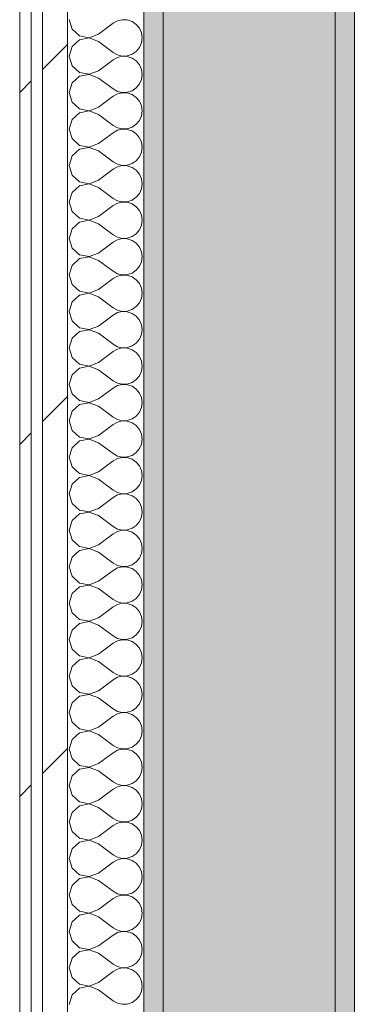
# Model space of a CAD drawing. Header units: millimetres. Extents: x -40968 to 77376, y -17881 to 4746.
# Tile 198 of 256: x 6357 to 6532, y -16181 to -15667. Entities that reach past the tile are written whole.
import ezdxf

# ---------------------------------------------------------------- set-up
doc = ezdxf.new("R2010")
doc.units = ezdxf.units.MM
doc.header["$MEASUREMENT"] = 0
doc.linetypes.add('Wipeout_Contour', pattern=[1000, 0, -1000])
doc.layers.add('12_FAÇ_Façana', color=7, linetype='Continuous')
doc.layers.add('Nuevo_08_E_Envans secs', color=7, linetype='Continuous')
for name, color, linetype, lineweight, true_color in [('12_FAÇ_Façana_Pluma_Nº__102', 7, 'Continuous', 5, 0xcccccc), ('12_FAÇ_Façana_Pluma_Nº__176', 7, 'Continuous', 15, 0x93a0c6), ('Nuevo_08_E_Envans secs_Pluma_Nº__102', 7, 'Continuous', 5, 0xcccccc), ('Nuevo_08_E_Envans secs_Pluma_Nº__171', 171, 'Continuous', 13, 0xaaaaff), ('Nuevo_08_E_Envans secs_Pluma_Nº__177', 7, 'Continuous', 15, 0xf7e046)]:
    doc.layers.add(name, color=color, linetype=linetype, lineweight=lineweight, true_color=true_color)
doc.layers.add('12_FAÇ_Façana_Pluma_Nº__7', color=7, linetype='Continuous', lineweight=5)
doc.layers.add('Nuevo_08_E_Envans secs_Pluma_Nº__1', color=7, linetype='Continuous', lineweight=5)
pattern_1 = [(45, (0, 0), (-183.8478, 183.8478), [195, -65]), (45, (7e-14, 183.85), (-183.8478, 183.8478), [195, -65])]

# ---------------------------------------------------------------- blocks, each defined once
blk = doc.blocks.new('Muro_64_5', base_point=(6422.11, -16633.98))
at = {"layer": '12_FAÇ_Façana_Pluma_Nº__102', "linetype": 'Continuous', "lineweight": 0, "true_color": 0xe5e5e5}
blk.add_hatch(color=254, dxfattribs=at).paths.add_polyline_path([(6522.11, -16633.98), (6522.11, -12283.98), (6432.11, -12283.98), (6432.11, -16633.98)])
at = {"layer": '12_FAÇ_Façana_Pluma_Nº__176', "linetype": 'Continuous', "lineweight": 0, "true_color": 0x495063}
for points in [[(6532.11, -16633.98), (6532.11, -12283.98), (6522.11, -12283.98), (6522.11, -16633.98)], [(6422.11, -14438.98), (6422.11, -16633.98), (6432.11, -16633.98), (6432.11, -14438.98)]]:
    blk.add_hatch(color=251, dxfattribs=at).paths.add_polyline_path(points)
at = {"layer": '12_FAÇ_Façana_Pluma_Nº__7', "color": 7, "linetype": 'Continuous', "lineweight": 5}
for p, q in [((6522.11, -16633.98), (6522.11, -12283.98)), ((6432.11, -14438.98), (6432.11, -16633.98))]:
    blk.add_line(p, q, dxfattribs=at)
at = {"layer": '12_FAÇ_Façana_Pluma_Nº__7', "color": 7, "linetype": 'Continuous', "lineweight": 5, "flags": 128}
for points in [[(6532.11, -16633.98), (6532.11, -12283.98)], [(6422.11, -14438.98), (6422.11, -16633.98)]]:
    blk.add_lwpolyline(points, dxfattribs=at)
blk = doc.blocks.new('*X142')
at = {"layer": 'Nuevo_08_E_Envans secs_Pluma_Nº__102', "color": 254, "linetype": 'Continuous', "lineweight": 5, "true_color": 0xcccccc}
for p, q in [((6383.06, -15666.67), (6384.48, -15671.67)), ((6398.3, -15674.29), (6405.92, -15668.57)), ((6408.21, -15667.3), (6405.92, -15668.57)), ((6410.77, -15666.71), (6408.21, -15667.3)), ((6413.4, -15666.83), (6410.77, -15666.71)), ((6415.89, -15667.67), (6413.4, -15666.83)), ((6418.05, -15669.16), (6415.89, -15667.67)), ((6384.48, -15671.67), (6388.32, -15675.19)), ((6419.73, -15671.18), (6418.05, -15669.16)), ((6420.79, -15673.59), (6419.73, -15671.18)), ((6421.15, -15676.19), (6420.79, -15673.59)), ((6388.32, -15677.2), (6384.48, -15680.71)), ((6388.32, -15675.19), (6393.44, -15676.15)), ((6393.44, -15676.23), (6388.32, -15677.2)), ((6393.44, -15676.15), (6398.3, -15674.29)), ((6398.3, -15678.1), (6393.44, -15676.23)), ((6398.3, -15678.1), (6405.92, -15683.81)), ((6419.73, -15681.2), (6420.79, -15678.79)), ((6420.79, -15678.79), (6421.15, -15676.19)), ((6384.48, -15680.71), (6383.06, -15685.71)), ((6405.92, -15683.81), (6408.21, -15685.08)), ((6415.89, -15684.71), (6418.05, -15683.22)), ((6418.05, -15683.22), (6419.73, -15681.2)), ((6383.06, -15685.71), (6384.48, -15690.72)), ((6398.3, -15693.33), (6405.92, -15687.62)), ((6408.21, -15686.35), (6405.92, -15687.62)), ((6408.21, -15685.08), (6410.77, -15685.68)), ((6410.77, -15685.75), (6408.21, -15686.35)), ((6410.77, -15685.68), (6413.4, -15685.55)), ((6413.4, -15685.88), (6410.77, -15685.75)), ((6413.4, -15685.55), (6415.89, -15684.71)), ((6415.89, -15686.72), (6413.4, -15685.88)), ((6418.05, -15688.21), (6415.89, -15686.72)), ((6419.73, -15690.23), (6418.05, -15688.21)), ((6384.48, -15690.72), (6388.32, -15694.23)), ((6388.32, -15694.23), (6393.44, -15695.2)), ((6393.44, -15695.2), (6398.3, -15693.33)), ((6420.79, -15692.64), (6419.73, -15690.23)), ((6421.15, -15695.24), (6420.79, -15692.64)), ((6384.48, -15699.75), (6383.06, -15704.76)), ((6388.32, -15696.24), (6384.48, -15699.75)), ((6393.44, -15695.28), (6388.32, -15696.24)), ((6398.3, -15697.14), (6393.44, -15695.28)), ((6398.3, -15697.14), (6405.92, -15702.86)), ((6419.73, -15700.25), (6420.79, -15697.84)), ((6420.79, -15697.84), (6421.15, -15695.24)), ((6383.06, -15704.76), (6384.48, -15709.77)), ((6405.92, -15702.86), (6408.21, -15704.13)), ((6408.21, -15704.13), (6410.77, -15704.72)), ((6410.77, -15704.8), (6408.21, -15705.4)), ((6410.77, -15704.72), (6413.4, -15704.6)), ((6413.4, -15704.93), (6410.77, -15704.8)), ((6413.4, -15704.6), (6415.89, -15703.76)), ((6415.89, -15705.77), (6413.4, -15704.93)), ((6415.89, -15703.76), (6418.05, -15702.27)), ((6418.05, -15702.27), (6419.73, -15700.25)), ((6384.48, -15709.77), (6388.32, -15713.28)), ((6398.3, -15712.38), (6405.92, -15706.67)), ((6408.21, -15705.4), (6405.92, -15706.67)), ((6418.05, -15707.26), (6415.89, -15705.77)), ((6419.73, -15709.28), (6418.05, -15707.26)), ((6420.79, -15711.68), (6419.73, -15709.28)), ((6388.32, -15715.29), (6384.48, -15718.8)), ((6388.32, -15713.28), (6393.44, -15714.25)), ((6393.44, -15714.32), (6388.32, -15715.29)), ((6393.44, -15714.25), (6398.3, -15712.38)), ((6398.3, -15716.19), (6393.44, -15714.32)), ((6421.15, -15714.29), (6420.79, -15711.68)), ((6420.79, -15716.89), (6421.15, -15714.29)), ((6384.48, -15718.8), (6383.06, -15723.81)), ((6398.3, -15716.19), (6405.92, -15721.9)), ((6418.05, -15721.32), (6419.73, -15719.29)), ((6419.73, -15719.29), (6420.79, -15716.89)), ((6383.06, -15723.81), (6384.48, -15728.82)), ((6405.92, -15721.9), (6408.21, -15723.18)), ((6408.21, -15724.44), (6405.92, -15725.71)), ((6408.21, -15723.18), (6410.77, -15723.77)), ((6410.77, -15723.85), (6408.21, -15724.44)), ((6410.77, -15723.77), (6413.4, -15723.64)), ((6413.4, -15723.98), (6410.77, -15723.85)), ((6413.4, -15723.64), (6415.89, -15722.8)), ((6415.89, -15724.81), (6413.4, -15723.98)), ((6415.89, -15722.8), (6418.05, -15721.32)), ((6418.05, -15726.3), (6415.89, -15724.81)), ((6384.48, -15728.82), (6388.32, -15732.33)), ((6398.3, -15731.43), (6405.92, -15725.71)), ((6419.73, -15728.33), (6418.05, -15726.3)), ((6420.79, -15730.73), (6419.73, -15728.33)), ((6421.15, -15733.33), (6420.79, -15730.73)), ((6388.32, -15734.34), (6384.48, -15737.85)), ((6388.32, -15732.33), (6393.44, -15733.29)), ((6393.44, -15733.37), (6388.32, -15734.34)), ((6393.44, -15733.29), (6398.3, -15731.43)), ((6398.3, -15735.24), (6393.44, -15733.37)), ((6398.3, -15735.24), (6405.92, -15740.95)), ((6419.73, -15738.34), (6420.79, -15735.94)), ((6420.79, -15735.94), (6421.15, -15733.33)), ((6384.48, -15737.85), (6383.06, -15742.86)), ((6405.92, -15740.95), (6408.21, -15742.22)), ((6415.89, -15741.85), (6418.05, -15740.36)), ((6418.05, -15740.36), (6419.73, -15738.34)), ((6383.06, -15742.86), (6384.48, -15747.86)), ((6398.3, -15750.48), (6405.92, -15744.76)), ((6408.21, -15743.49), (6405.92, -15744.76)), ((6408.21, -15742.22), (6410.77, -15742.82)), ((6410.77, -15742.9), (6408.21, -15743.49)), ((6410.77, -15742.82), (6413.4, -15742.69)), ((6413.4, -15743.02), (6410.77, -15742.9)), ((6413.4, -15742.69), (6415.89, -15741.85)), ((6415.89, -15743.86), (6413.4, -15743.02)), ((6418.05, -15745.35), (6415.89, -15743.86)), ((6419.73, -15747.37), (6418.05, -15745.35)), ((6384.48, -15747.86), (6388.32, -15751.38)), ((6388.32, -15751.38), (6393.44, -15752.34)), ((6393.44, -15752.34), (6398.3, -15750.48)), ((6420.79, -15749.78), (6419.73, -15747.37)), ((6421.15, -15752.38), (6420.79, -15749.78)), ((6388.32, -15753.39), (6384.48, -15756.9)), ((6393.44, -15752.42), (6388.32, -15753.39)), ((6398.3, -15754.29), (6393.44, -15752.42)), ((6398.3, -15754.29), (6405.92, -15760)), ((6419.73, -15757.39), (6420.79, -15754.98)), ((6420.79, -15754.98), (6421.15, -15752.38)), ((6384.48, -15756.9), (6383.06, -15761.9)), ((6405.92, -15760), (6408.21, -15761.27)), ((6408.21, -15761.27), (6410.77, -15761.87)), ((6413.4, -15761.74), (6415.89, -15760.9)), ((6415.89, -15760.9), (6418.05, -15759.41)), ((6418.05, -15759.41), (6419.73, -15757.39)), ((6383.06, -15761.9), (6384.48, -15766.91)), ((6398.3, -15769.52), (6405.92, -15763.81)), ((6408.21, -15762.54), (6405.92, -15763.81)), ((6410.77, -15761.94), (6408.21, -15762.54)), ((6410.77, -15761.87), (6413.4, -15761.74)), ((6413.4, -15762.07), (6410.77, -15761.94)), ((6415.89, -15762.91), (6413.4, -15762.07)), ((6418.05, -15764.4), (6415.89, -15762.91)), ((6419.73, -15766.42), (6418.05, -15764.4)), ((6420.79, -15768.83), (6419.73, -15766.42)), ((6384.48, -15766.91), (6388.32, -15770.42)), ((6388.32, -15770.42), (6393.44, -15771.39)), ((6393.44, -15771.47), (6388.32, -15772.43)), ((6393.44, -15771.39), (6398.3, -15769.52)), ((6398.3, -15773.33), (6393.44, -15771.47)), ((6421.15, -15771.43), (6420.79, -15768.83)), ((6420.79, -15774.03), (6421.15, -15771.43)), ((6384.48, -15775.95), (6383.06, -15780.95)), ((6388.32, -15772.43), (6384.48, -15775.95)), ((6398.3, -15773.33), (6405.92, -15779.05)), ((6418.05, -15778.46), (6419.73, -15776.44)), ((6419.73, -15776.44), (6420.79, -15774.03)), ((6383.06, -15780.95), (6384.48, -15785.96)), ((6405.92, -15779.05), (6408.21, -15780.32)), ((6408.21, -15781.59), (6405.92, -15782.86)), ((6408.21, -15780.32), (6410.77, -15780.91)), ((6410.77, -15780.99), (6408.21, -15781.59)), ((6410.77, -15780.91), (6413.4, -15780.79)), ((6413.4, -15781.12), (6410.77, -15780.99)), ((6413.4, -15780.79), (6415.89, -15779.95)), ((6415.89, -15781.96), (6413.4, -15781.12)), ((6415.89, -15779.95), (6418.05, -15778.46)), ((6418.05, -15783.45), (6415.89, -15781.96)), ((6384.48, -15785.96), (6388.32, -15789.47)), ((6398.3, -15788.57), (6405.92, -15782.86)), ((6419.73, -15785.47), (6418.05, -15783.45)), ((6420.79, -15787.87), (6419.73, -15785.47)), ((6388.32, -15791.48), (6384.48, -15794.99)), ((6388.32, -15789.47), (6393.44, -15790.44)), ((6393.44, -15790.51), (6388.32, -15791.48)), ((6393.44, -15790.44), (6398.3, -15788.57)), ((6398.3, -15792.38), (6393.44, -15790.51)), ((6398.3, -15792.38), (6405.92, -15798.1)), ((6421.15, -15790.48), (6420.79, -15787.87)), ((6420.79, -15793.08), (6421.15, -15790.48)), ((6384.48, -15794.99), (6383.06, -15800)), ((6415.89, -15798.99), (6418.05, -15797.51)), ((6418.05, -15797.51), (6419.73, -15795.48)), ((6419.73, -15795.48), (6420.79, -15793.08)), ((6383.06, -15800), (6384.48, -15805.01)), ((6398.3, -15807.62), (6405.92, -15801.9)), ((6405.92, -15798.1), (6408.21, -15799.37)), ((6408.21, -15800.63), (6405.92, -15801.9)), ((6408.21, -15799.37), (6410.77, -15799.96)), ((6410.77, -15800.04), (6408.21, -15800.63)), ((6410.77, -15799.96), (6413.4, -15799.83)), ((6413.4, -15800.17), (6410.77, -15800.04)), ((6413.4, -15799.83), (6415.89, -15798.99)), ((6415.89, -15801.01), (6413.4, -15800.17)), ((6418.05, -15802.49), (6415.89, -15801.01)), ((6419.73, -15804.52), (6418.05, -15802.49)), ((6384.48, -15805.01), (6388.32, -15808.52)), ((6393.44, -15809.49), (6398.3, -15807.62)), ((6420.79, -15806.92), (6419.73, -15804.52)), ((6421.15, -15809.52), (6420.79, -15806.92)), ((6388.32, -15810.53), (6384.48, -15814.04)), ((6388.32, -15808.52), (6393.44, -15809.49)), ((6393.44, -15809.56), (6388.32, -15810.53)), ((6398.3, -15811.43), (6393.44, -15809.56)), ((6398.3, -15811.43), (6405.92, -15817.14)), ((6419.73, -15814.53), (6420.79, -15812.13)), ((6420.79, -15812.13), (6421.15, -15809.52)), ((6384.48, -15814.04), (6383.06, -15819.05)), ((6405.92, -15817.14), (6408.21, -15818.41)), ((6413.4, -15818.88), (6415.89, -15818.04)), ((6415.89, -15818.04), (6418.05, -15816.55)), ((6418.05, -15816.55), (6419.73, -15814.53)), ((6383.06, -15819.05), (6384.48, -15824.05)), ((6398.3, -15826.67), (6405.92, -15820.95)), ((6408.21, -15819.68), (6405.92, -15820.95)), ((6408.21, -15818.41), (6410.77, -15819.01)), ((6410.77, -15819.09), (6408.21, -15819.68)), ((6410.77, -15819.01), (6413.4, -15818.88)), ((6413.4, -15819.21), (6410.77, -15819.09)), ((6415.89, -15820.05), (6413.4, -15819.21)), ((6418.05, -15821.54), (6415.89, -15820.05)), ((6419.73, -15823.56), (6418.05, -15821.54)), ((6384.48, -15824.05), (6388.32, -15827.57)), ((6388.32, -15827.57), (6393.44, -15828.53)), ((6393.44, -15828.53), (6398.3, -15826.67)), ((6420.79, -15825.97), (6419.73, -15823.56)), ((6421.15, -15828.57), (6420.79, -15825.97)), ((6384.48, -15833.09), (6383.06, -15838.1)), ((6388.32, -15829.58), (6384.48, -15833.09)), ((6393.44, -15828.61), (6388.32, -15829.58)), ((6398.3, -15830.48), (6393.44, -15828.61)), ((6398.3, -15830.48), (6405.92, -15836.19)), ((6418.05, -15835.6), (6419.73, -15833.58)), ((6419.73, -15833.58), (6420.79, -15831.17)), ((6420.79, -15831.17), (6421.15, -15828.57)), ((6383.06, -15838.1), (6384.48, -15843.1)), ((6405.92, -15836.19), (6408.21, -15837.46)), ((6408.21, -15838.73), (6405.92, -15840)), ((6408.21, -15837.46), (6410.77, -15838.06)), ((6410.77, -15838.13), (6408.21, -15838.73)), ((6410.77, -15838.06), (6413.4, -15837.93)), ((6413.4, -15838.26), (6410.77, -15838.13)), ((6413.4, -15837.93), (6415.89, -15837.09)), ((6415.89, -15839.1), (6413.4, -15838.26)), ((6415.89, -15837.09), (6418.05, -15835.6)), ((6384.48, -15843.1), (6388.32, -15846.61)), ((6398.3, -15845.71), (6405.92, -15840)), ((6418.05, -15840.59), (6415.89, -15839.1)), ((6419.73, -15842.61), (6418.05, -15840.59)), ((6420.79, -15845.02), (6419.73, -15842.61)), ((6388.32, -15848.62), (6384.48, -15852.14)), ((6388.32, -15846.61), (6393.44, -15847.58)), ((6393.44, -15847.66), (6388.32, -15848.62)), ((6393.44, -15847.58), (6398.3, -15845.71)), ((6398.3, -15849.52), (6393.44, -15847.66)), ((6421.15, -15847.62), (6420.79, -15845.02)), ((6420.79, -15850.22), (6421.15, -15847.62)), ((6384.48, -15852.14), (6383.06, -15857.14)), ((6398.3, -15849.52), (6405.92, -15855.24)), ((6418.05, -15854.65), (6419.73, -15852.63)), ((6419.73, -15852.63), (6420.79, -15850.22)), ((6383.06, -15857.14), (6384.48, -15862.15)), ((6398.3, -15864.76), (6405.92, -15859.05)), ((6405.92, -15855.24), (6408.21, -15856.51)), ((6408.21, -15857.78), (6405.92, -15859.05)), ((6408.21, -15856.51), (6410.77, -15857.1)), ((6410.77, -15857.18), (6408.21, -15857.78)), ((6410.77, -15857.1), (6413.4, -15856.98)), ((6413.4, -15857.31), (6410.77, -15857.18)), ((6413.4, -15856.98), (6415.89, -15856.14)), ((6415.89, -15858.15), (6413.4, -15857.31)), ((6415.89, -15856.14), (6418.05, -15854.65)), ((6418.05, -15859.64), (6415.89, -15858.15)), ((6384.48, -15862.15), (6388.32, -15865.66)), ((6419.73, -15861.66), (6418.05, -15859.64)), ((6420.79, -15864.06), (6419.73, -15861.66)), ((6421.15, -15866.67), (6420.79, -15864.06)), ((6388.32, -15867.67), (6384.48, -15871.18)), ((6388.32, -15865.66), (6393.44, -15866.63)), ((6393.44, -15866.71), (6388.32, -15867.67)), ((6393.44, -15866.63), (6398.3, -15864.76)), ((6398.3, -15868.57), (6393.44, -15866.71)), ((6398.3, -15868.57), (6405.92, -15874.29)), ((6419.73, -15871.67), (6420.79, -15869.27)), ((6420.79, -15869.27), (6421.15, -15866.67)), ((6384.48, -15871.18), (6383.06, -15876.19)), ((6405.92, -15874.29), (6408.21, -15875.56)), ((6415.89, -15875.19), (6418.05, -15873.7)), ((6418.05, -15873.7), (6419.73, -15871.67)), ((6383.06, -15876.19), (6384.48, -15881.2)), ((6398.3, -15883.81), (6405.92, -15878.1)), ((6408.21, -15876.82), (6405.92, -15878.1)), ((6408.21, -15875.56), (6410.77, -15876.15)), ((6410.77, -15876.23), (6408.21, -15876.82)), ((6410.77, -15876.15), (6413.4, -15876.02)), ((6413.4, -15876.36), (6410.77, -15876.23)), ((6413.4, -15876.02), (6415.89, -15875.19)), ((6415.89, -15877.2), (6413.4, -15876.36)), ((6418.05, -15878.68), (6415.89, -15877.2)), ((6419.73, -15880.71), (6418.05, -15878.68)), ((6384.48, -15881.2), (6388.32, -15884.71)), ((6388.32, -15884.71), (6393.44, -15885.68)), ((6393.44, -15885.68), (6398.3, -15883.81)), ((6420.79, -15883.11), (6419.73, -15880.71)), ((6421.15, -15885.71), (6420.79, -15883.11)), ((6384.48, -15890.23), (6383.06, -15895.24)), ((6388.32, -15886.72), (6384.48, -15890.23)), ((6393.44, -15885.75), (6388.32, -15886.72)), ((6398.3, -15887.62), (6393.44, -15885.75)), ((6398.3, -15887.62), (6405.92, -15893.33)), ((6419.73, -15890.72), (6420.79, -15888.32)), ((6420.79, -15888.32), (6421.15, -15885.71)), ((6383.06, -15895.24), (6384.48, -15900.25)), ((6405.92, -15893.33), (6408.21, -15894.6)), ((6408.21, -15894.6), (6410.77, -15895.2)), ((6410.77, -15895.28), (6408.21, -15895.87)), ((6410.77, -15895.2), (6413.4, -15895.07)), ((6413.4, -15895.4), (6410.77, -15895.28)), ((6413.4, -15895.07), (6415.89, -15894.23)), ((6415.89, -15894.23), (6418.05, -15892.74)), ((6418.05, -15892.74), (6419.73, -15890.72)), ((6384.48, -15900.25), (6388.32, -15903.76)), ((6398.3, -15902.86), (6405.92, -15897.14)), ((6408.21, -15895.87), (6405.92, -15897.14)), ((6415.89, -15896.24), (6413.4, -15895.4)), ((6418.05, -15897.73), (6415.89, -15896.24)), ((6419.73, -15899.75), (6418.05, -15897.73)), ((6420.79, -15902.16), (6419.73, -15899.75)), ((6388.32, -15903.76), (6393.44, -15904.72)), ((6393.44, -15904.8), (6388.32, -15905.77)), ((6393.44, -15904.72), (6398.3, -15902.86)), ((6398.3, -15906.67), (6393.44, -15904.8)), ((6421.15, -15904.76), (6420.79, -15902.16)), ((6420.79, -15907.36), (6421.15, -15904.76)), ((6384.48, -15909.28), (6383.06, -15914.29)), ((6388.32, -15905.77), (6384.48, -15909.28)), ((6398.3, -15906.67), (6405.92, -15912.38)), ((6418.05, -15911.79), (6419.73, -15909.77)), ((6419.73, -15909.77), (6420.79, -15907.36)), ((6383.06, -15914.29), (6384.48, -15919.29)), ((6405.92, -15912.38), (6408.21, -15913.65)), ((6408.21, -15914.92), (6405.92, -15916.19)), ((6408.21, -15913.65), (6410.77, -15914.25)), ((6410.77, -15914.32), (6408.21, -15914.92)), ((6410.77, -15914.25), (6413.4, -15914.12)), ((6413.4, -15914.45), (6410.77, -15914.32)), ((6413.4, -15914.12), (6415.89, -15913.28)), ((6415.89, -15915.29), (6413.4, -15914.45)), ((6415.89, -15913.28), (6418.05, -15911.79)), ((6418.05, -15916.78), (6415.89, -15915.29)), ((6384.48, -15919.29), (6388.32, -15922.8)), ((6398.3, -15921.9), (6405.92, -15916.19)), ((6419.73, -15918.8), (6418.05, -15916.78)), ((6420.79, -15921.21), (6419.73, -15918.8)), ((6388.32, -15924.81), (6384.48, -15928.33)), ((6388.32, -15922.8), (6393.44, -15923.77)), ((6393.44, -15923.85), (6388.32, -15924.81)), ((6393.44, -15923.77), (6398.3, -15921.9)), ((6398.3, -15925.71), (6393.44, -15923.85)), ((6398.3, -15925.71), (6405.92, -15931.43)), ((6421.15, -15923.81), (6420.79, -15921.21)), ((6420.79, -15926.41), (6421.15, -15923.81)), ((6384.48, -15928.33), (6383.06, -15933.33)), ((6415.89, -15932.33), (6418.05, -15930.84)), ((6418.05, -15930.84), (6419.73, -15928.82)), ((6419.73, -15928.82), (6420.79, -15926.41)), ((6383.06, -15933.33), (6384.48, -15938.34)), ((6398.3, -15940.95), (6405.92, -15935.24)), ((6405.92, -15931.43), (6408.21, -15932.7)), ((6408.21, -15933.97), (6405.92, -15935.24)), ((6408.21, -15932.7), (6410.77, -15933.29)), ((6410.77, -15933.37), (6408.21, -15933.97)), ((6410.77, -15933.29), (6413.4, -15933.17)), ((6413.4, -15933.5), (6410.77, -15933.37)), ((6413.4, -15933.17), (6415.89, -15932.33)), ((6415.89, -15934.34), (6413.4, -15933.5)), ((6418.05, -15935.83), (6415.89, -15934.34)), ((6419.73, -15937.85), (6418.05, -15935.83)), ((6384.48, -15938.34), (6388.32, -15941.85)), ((6393.44, -15942.82), (6398.3, -15940.95)), ((6420.79, -15940.25), (6419.73, -15937.85)), ((6421.15, -15942.86), (6420.79, -15940.25)), ((6388.32, -15943.86), (6384.48, -15947.37)), ((6388.32, -15941.85), (6393.44, -15942.82)), ((6393.44, -15942.9), (6388.32, -15943.86)), ((6398.3, -15944.76), (6393.44, -15942.9)), ((6398.3, -15944.76), (6405.92, -15950.48)), ((6419.73, -15947.86), (6420.79, -15945.46)), ((6420.79, -15945.46), (6421.15, -15942.86)), ((6384.48, -15947.37), (6383.06, -15952.38)), ((6405.92, -15950.48), (6408.21, -15951.75)), ((6408.21, -15951.75), (6410.77, -15952.34)), ((6413.4, -15952.22), (6415.89, -15951.38)), ((6415.89, -15951.38), (6418.05, -15949.89)), ((6418.05, -15949.89), (6419.73, -15947.86)), ((6383.06, -15952.38), (6384.48, -15957.39)), ((6398.3, -15960), (6405.92, -15954.29)), ((6408.21, -15953.01), (6405.92, -15954.29)), ((6410.77, -15952.42), (6408.21, -15953.01)), ((6410.77, -15952.34), (6413.4, -15952.22)), ((6413.4, -15952.55), (6410.77, -15952.42)), ((6415.89, -15953.39), (6413.4, -15952.55)), ((6418.05, -15954.87), (6415.89, -15953.39)), ((6419.73, -15956.9), (6418.05, -15954.87)), ((6420.79, -15959.3), (6419.73, -15956.9)), ((6384.48, -15957.39), (6388.32, -15960.9)), ((6388.32, -15960.9), (6393.44, -15961.87)), ((6393.44, -15961.94), (6388.32, -15962.91)), ((6393.44, -15961.87), (6398.3, -15960)), ((6398.3, -15963.81), (6393.44, -15961.94)), ((6421.15, -15961.9), (6420.79, -15959.3)), ((6420.79, -15964.51), (6421.15, -15961.9)), ((6384.48, -15966.42), (6383.06, -15971.43)), ((6388.32, -15962.91), (6384.48, -15966.42)), ((6398.3, -15963.81), (6405.92, -15969.52)), ((6418.05, -15968.94), (6419.73, -15966.91)), ((6419.73, -15966.91), (6420.79, -15964.51)), ((6383.06, -15971.43), (6384.48, -15976.44)), ((6405.92, -15969.52), (6408.21, -15970.8)), ((6408.21, -15972.06), (6405.92, -15973.33)), ((6408.21, -15970.8), (6410.77, -15971.39)), ((6410.77, -15971.47), (6408.21, -15972.06)), ((6410.77, -15971.39), (6413.4, -15971.26)), ((6413.4, -15971.59), (6410.77, -15971.47)), ((6413.4, -15971.26), (6415.89, -15970.42)), ((6415.89, -15972.43), (6413.4, -15971.59)), ((6415.89, -15970.42), (6418.05, -15968.94)), ((6418.05, -15973.92), (6415.89, -15972.43)), ((6384.48, -15976.44), (6388.32, -15979.95)), ((6398.3, -15979.05), (6405.92, -15973.33)), ((6419.73, -15975.95), (6418.05, -15973.92)), ((6420.79, -15978.35), (6419.73, -15975.95)), ((6388.32, -15981.96), (6384.48, -15985.47)), ((6388.32, -15979.95), (6393.44, -15980.91)), ((6393.44, -15980.99), (6388.32, -15981.96)), ((6393.44, -15980.91), (6398.3, -15979.05)), ((6398.3, -15982.86), (6393.44, -15980.99)), ((6421.15, -15980.95), (6420.79, -15978.35)), ((6420.79, -15983.55), (6421.15, -15980.95)), ((6384.48, -15985.47), (6383.06, -15990.48)), ((6398.3, -15982.86), (6405.92, -15988.57)), ((6418.05, -15987.98), (6419.73, -15985.96)), ((6419.73, -15985.96), (6420.79, -15983.55)), ((6383.06, -15990.48), (6384.48, -15995.48)), ((6398.3, -15998.1), (6405.92, -15992.38)), ((6405.92, -15988.57), (6408.21, -15989.84)), ((6408.21, -15991.11), (6405.92, -15992.38)), ((6408.21, -15989.84), (6410.77, -15990.44)), ((6410.77, -15990.51), (6408.21, -15991.11)), ((6410.77, -15990.44), (6413.4, -15990.31)), ((6413.4, -15990.64), (6410.77, -15990.51)), ((6413.4, -15990.31), (6415.89, -15989.47)), ((6415.89, -15991.48), (6413.4, -15990.64)), ((6415.89, -15989.47), (6418.05, -15987.98)), ((6418.05, -15992.97), (6415.89, -15991.48)), ((6419.73, -15994.99), (6418.05, -15992.97)), ((6384.48, -15995.48), (6388.32, -15998.99)), ((6393.44, -15999.96), (6398.3, -15998.1)), ((6420.79, -15997.4), (6419.73, -15994.99)), ((6421.15, -16000), (6420.79, -15997.4)), ((6388.32, -16001.01), (6384.48, -16004.52)), ((6388.32, -15998.99), (6393.44, -15999.96)), ((6393.44, -16000.04), (6388.32, -16001.01)), ((6398.3, -16001.9), (6393.44, -16000.04)), ((6398.3, -16001.9), (6405.92, -16007.62)), ((6419.73, -16005.01), (6420.79, -16002.6)), ((6420.79, -16002.6), (6421.15, -16000)), ((6384.48, -16004.52), (6383.06, -16009.52)), ((6405.92, -16007.62), (6408.21, -16008.89)), ((6415.89, -16008.52), (6418.05, -16007.03)), ((6418.05, -16007.03), (6419.73, -16005.01)), ((6383.06, -16009.52), (6384.48, -16014.53)), ((6398.3, -16017.14), (6405.92, -16011.43)), ((6408.21, -16010.16), (6405.92, -16011.43)), ((6408.21, -16008.89), (6410.77, -16009.49)), ((6410.77, -16009.56), (6408.21, -16010.16)), ((6410.77, -16009.49), (6413.4, -16009.36)), ((6413.4, -16009.69), (6410.77, -16009.56)), ((6413.4, -16009.36), (6415.89, -16008.52)), ((6415.89, -16010.53), (6413.4, -16009.69)), ((6418.05, -16012.02), (6415.89, -16010.53)), ((6419.73, -16014.04), (6418.05, -16012.02)), ((6384.48, -16014.53), (6388.32, -16018.04)), ((6388.32, -16018.04), (6393.44, -16019.01)), ((6393.44, -16019.01), (6398.3, -16017.14)), ((6420.79, -16016.45), (6419.73, -16014.04)), ((6421.15, -16019.05), (6420.79, -16016.45)), ((6384.48, -16023.56), (6383.06, -16028.57)), ((6388.32, -16020.05), (6384.48, -16023.56)), ((6393.44, -16019.09), (6388.32, -16020.05)), ((6398.3, -16020.95), (6393.44, -16019.09)), ((6398.3, -16020.95), (6405.92, -16026.67)), ((6419.73, -16024.05), (6420.79, -16021.65)), ((6420.79, -16021.65), (6421.15, -16019.05)), ((6383.06, -16028.57), (6384.48, -16033.58)), ((6405.92, -16026.67), (6408.21, -16027.94)), ((6408.21, -16027.94), (6410.77, -16028.53)), ((6410.77, -16028.61), (6408.21, -16029.2)), ((6410.77, -16028.53), (6413.4, -16028.41)), ((6413.4, -16028.74), (6410.77, -16028.61)), ((6413.4, -16028.41), (6415.89, -16027.57)), ((6415.89, -16029.58), (6413.4, -16028.74)), ((6415.89, -16027.57), (6418.05, -16026.08)), ((6418.05, -16026.08), (6419.73, -16024.05)), ((6384.48, -16033.58), (6388.32, -16037.09)), ((6398.3, -16036.19), (6405.92, -16030.48)), ((6408.21, -16029.2), (6405.92, -16030.48)), ((6418.05, -16031.06), (6415.89, -16029.58)), ((6419.73, -16033.09), (6418.05, -16031.06)), ((6420.79, -16035.49), (6419.73, -16033.09)), ((6388.32, -16039.1), (6384.48, -16042.61)), ((6388.32, -16037.09), (6393.44, -16038.06)), ((6393.44, -16038.13), (6388.32, -16039.1)), ((6393.44, -16038.06), (6398.3, -16036.19)), ((6398.3, -16040), (6393.44, -16038.13)), ((6421.15, -16038.1), (6420.79, -16035.49)), ((6420.79, -16040.7), (6421.15, -16038.1)), ((6384.48, -16042.61), (6383.06, -16047.62)), ((6398.3, -16040), (6405.92, -16045.71)), ((6418.05, -16045.13), (6419.73, -16043.1)), ((6419.73, -16043.1), (6420.79, -16040.7)), ((6383.06, -16047.62), (6384.48, -16052.63)), ((6398.3, -16055.24), (6405.92, -16049.52)), ((6405.92, -16045.71), (6408.21, -16046.99)), ((6408.21, -16048.25), (6405.92, -16049.52)), ((6408.21, -16046.99), (6410.77, -16047.58)), ((6410.77, -16047.66), (6408.21, -16048.25)), ((6410.77, -16047.58), (6413.4, -16047.45)), ((6413.4, -16047.78), (6410.77, -16047.66)), ((6413.4, -16047.45), (6415.89, -16046.61)), ((6415.89, -16048.62), (6413.4, -16047.78)), ((6415.89, -16046.61), (6418.05, -16045.13)), ((6418.05, -16050.11), (6415.89, -16048.62)), ((6384.48, -16052.63), (6388.32, -16056.14)), ((6419.73, -16052.14), (6418.05, -16050.11)), ((6420.79, -16054.54), (6419.73, -16052.14)), ((6421.15, -16057.14), (6420.79, -16054.54)), ((6388.32, -16058.15), (6384.48, -16061.66)), ((6388.32, -16056.14), (6393.44, -16057.1)), ((6393.44, -16057.18), (6388.32, -16058.15)), ((6393.44, -16057.1), (6398.3, -16055.24)), ((6398.3, -16059.05), (6393.44, -16057.18)), ((6398.3, -16059.05), (6405.92, -16064.76)), ((6419.73, -16062.15), (6420.79, -16059.75)), ((6420.79, -16059.75), (6421.15, -16057.14)), ((6384.48, -16061.66), (6383.06, -16066.67)), ((6405.92, -16064.76), (6408.21, -16066.03)), ((6415.89, -16065.66), (6418.05, -16064.17)), ((6418.05, -16064.17), (6419.73, -16062.15)), ((6383.06, -16066.67), (6384.48, -16071.67)), ((6398.3, -16074.29), (6405.92, -16068.57)), ((6408.21, -16067.3), (6405.92, -16068.57)), ((6408.21, -16066.03), (6410.77, -16066.63)), ((6410.77, -16066.71), (6408.21, -16067.3)), ((6410.77, -16066.63), (6413.4, -16066.5)), ((6413.4, -16066.83), (6410.77, -16066.71)), ((6413.4, -16066.5), (6415.89, -16065.66)), ((6415.89, -16067.67), (6413.4, -16066.83)), ((6418.05, -16069.16), (6415.89, -16067.67)), ((6419.73, -16071.18), (6418.05, -16069.16)), ((6384.48, -16071.67), (6388.32, -16075.19)), ((6388.32, -16075.19), (6393.44, -16076.15)), ((6393.44, -16076.15), (6398.3, -16074.29)), ((6420.79, -16073.59), (6419.73, -16071.18)), ((6421.15, -16076.19), (6420.79, -16073.59)), ((6388.32, -16077.2), (6384.48, -16080.71)), ((6393.44, -16076.23), (6388.32, -16077.2)), ((6398.3, -16078.1), (6393.44, -16076.23)), ((6398.3, -16078.1), (6405.92, -16083.81)), ((6419.73, -16081.2), (6420.79, -16078.79)), ((6420.79, -16078.79), (6421.15, -16076.19)), ((6384.48, -16080.71), (6383.06, -16085.71)), ((6405.92, -16083.81), (6408.21, -16085.08)), ((6408.21, -16085.08), (6410.77, -16085.68)), ((6410.77, -16085.68), (6413.4, -16085.55)), ((6413.4, -16085.55), (6415.89, -16084.71)), ((6415.89, -16084.71), (6418.05, -16083.22)), ((6418.05, -16083.22), (6419.73, -16081.2)), ((6383.06, -16085.71), (6384.48, -16090.72)), ((6384.48, -16090.72), (6388.32, -16094.23)), ((6398.3, -16093.33), (6405.92, -16087.62)), ((6408.21, -16086.35), (6405.92, -16087.62)), ((6410.77, -16085.75), (6408.21, -16086.35)), ((6413.4, -16085.88), (6410.77, -16085.75)), ((6415.89, -16086.72), (6413.4, -16085.88)), ((6418.05, -16088.21), (6415.89, -16086.72)), ((6419.73, -16090.23), (6418.05, -16088.21)), ((6420.79, -16092.64), (6419.73, -16090.23)), ((6388.32, -16094.23), (6393.44, -16095.2)), ((6393.44, -16095.28), (6388.32, -16096.24)), ((6393.44, -16095.2), (6398.3, -16093.33)), ((6398.3, -16097.14), (6393.44, -16095.28)), ((6421.15, -16095.24), (6420.79, -16092.64)), ((6420.79, -16097.84), (6421.15, -16095.24)), ((6384.48, -16099.75), (6383.06, -16104.76)), ((6388.32, -16096.24), (6384.48, -16099.75)), ((6398.3, -16097.14), (6405.92, -16102.86)), ((6418.05, -16102.27), (6419.73, -16100.25)), ((6419.73, -16100.25), (6420.79, -16097.84)), ((6383.06, -16104.76), (6384.48, -16109.77)), ((6405.92, -16102.86), (6408.21, -16104.13)), ((6408.21, -16105.4), (6405.92, -16106.67)), ((6408.21, -16104.13), (6410.77, -16104.72)), ((6410.77, -16104.8), (6408.21, -16105.4)), ((6410.77, -16104.72), (6413.4, -16104.6)), ((6413.4, -16104.93), (6410.77, -16104.8)), ((6413.4, -16104.6), (6415.89, -16103.76)), ((6415.89, -16105.77), (6413.4, -16104.93)), ((6415.89, -16103.76), (6418.05, -16102.27)), ((6418.05, -16107.26), (6415.89, -16105.77)), ((6384.48, -16109.77), (6388.32, -16113.28)), ((6398.3, -16112.38), (6405.92, -16106.67)), ((6419.73, -16109.28), (6418.05, -16107.26)), ((6420.79, -16111.68), (6419.73, -16109.28)), ((6388.32, -16115.29), (6384.48, -16118.8)), ((6388.32, -16113.28), (6393.44, -16114.25)), ((6393.44, -16114.32), (6388.32, -16115.29)), ((6393.44, -16114.25), (6398.3, -16112.38)), ((6398.3, -16116.19), (6393.44, -16114.32)), ((6398.3, -16116.19), (6405.92, -16121.9)), ((6421.15, -16114.29), (6420.79, -16111.68)), ((6420.79, -16116.89), (6421.15, -16114.29)), ((6384.48, -16118.8), (6383.06, -16123.81)), ((6415.89, -16122.8), (6418.05, -16121.32)), ((6418.05, -16121.32), (6419.73, -16119.29)), ((6419.73, -16119.29), (6420.79, -16116.89)), ((6383.06, -16123.81), (6384.48, -16128.82)), ((6398.3, -16131.43), (6405.92, -16125.71)), ((6405.92, -16121.9), (6408.21, -16123.18)), ((6408.21, -16124.44), (6405.92, -16125.71)), ((6408.21, -16123.18), (6410.77, -16123.77)), ((6410.77, -16123.85), (6408.21, -16124.44)), ((6410.77, -16123.77), (6413.4, -16123.64)), ((6413.4, -16123.98), (6410.77, -16123.85)), ((6413.4, -16123.64), (6415.89, -16122.8)), ((6415.89, -16124.81), (6413.4, -16123.98)), ((6418.05, -16126.3), (6415.89, -16124.81)), ((6419.73, -16128.33), (6418.05, -16126.3)), ((6384.48, -16128.82), (6388.32, -16132.33)), ((6393.44, -16133.29), (6398.3, -16131.43)), ((6420.79, -16130.73), (6419.73, -16128.33)), ((6421.15, -16133.33), (6420.79, -16130.73)), ((6388.32, -16134.34), (6384.48, -16137.85)), ((6388.32, -16132.33), (6393.44, -16133.29)), ((6393.44, -16133.37), (6388.32, -16134.34)), ((6398.3, -16135.24), (6393.44, -16133.37)), ((6398.3, -16135.24), (6405.92, -16140.95)), ((6419.73, -16138.34), (6420.79, -16135.94)), ((6420.79, -16135.94), (6421.15, -16133.33)), ((6384.48, -16137.85), (6383.06, -16142.86)), ((6405.92, -16140.95), (6408.21, -16142.22)), ((6413.4, -16142.69), (6415.89, -16141.85)), ((6415.89, -16141.85), (6418.05, -16140.36)), ((6418.05, -16140.36), (6419.73, -16138.34)), ((6383.06, -16142.86), (6384.48, -16147.86)), ((6398.3, -16150.48), (6405.92, -16144.76)), ((6408.21, -16143.49), (6405.92, -16144.76)), ((6408.21, -16142.22), (6410.77, -16142.82)), ((6410.77, -16142.9), (6408.21, -16143.49)), ((6410.77, -16142.82), (6413.4, -16142.69)), ((6413.4, -16143.02), (6410.77, -16142.9)), ((6415.89, -16143.86), (6413.4, -16143.02)), ((6418.05, -16145.35), (6415.89, -16143.86)), ((6419.73, -16147.37), (6418.05, -16145.35)), ((6384.48, -16147.86), (6388.32, -16151.38)), ((6388.32, -16151.38), (6393.44, -16152.34)), ((6393.44, -16152.42), (6388.32, -16153.39)), ((6393.44, -16152.34), (6398.3, -16150.48)), ((6398.3, -16154.29), (6393.44, -16152.42)), ((6420.79, -16149.78), (6419.73, -16147.37)), ((6421.15, -16152.38), (6420.79, -16149.78)), ((6420.79, -16154.98), (6421.15, -16152.38)), ((6384.48, -16156.9), (6383.06, -16161.9)), ((6388.32, -16153.39), (6384.48, -16156.9)), ((6398.3, -16154.29), (6405.92, -16160)), ((6418.05, -16159.41), (6419.73, -16157.39)), ((6419.73, -16157.39), (6420.79, -16154.98)), ((6383.06, -16161.9), (6384.48, -16166.91)), ((6405.92, -16160), (6408.21, -16161.27)), ((6408.21, -16162.54), (6405.92, -16163.81)), ((6408.21, -16161.27), (6410.77, -16161.87)), ((6410.77, -16161.94), (6408.21, -16162.54)), ((6410.77, -16161.87), (6413.4, -16161.74)), ((6413.4, -16162.07), (6410.77, -16161.94)), ((6413.4, -16161.74), (6415.89, -16160.9)), ((6415.89, -16162.91), (6413.4, -16162.07)), ((6415.89, -16160.9), (6418.05, -16159.41)), ((6384.48, -16166.91), (6388.32, -16170.42)), ((6398.3, -16169.52), (6405.92, -16163.81)), ((6418.05, -16164.4), (6415.89, -16162.91)), ((6419.73, -16166.42), (6418.05, -16164.4)), ((6420.79, -16168.83), (6419.73, -16166.42)), ((6388.32, -16172.43), (6384.48, -16175.95)), ((6388.32, -16170.42), (6393.44, -16171.39)), ((6393.44, -16171.47), (6388.32, -16172.43)), ((6393.44, -16171.39), (6398.3, -16169.52)), ((6398.3, -16173.33), (6393.44, -16171.47)), ((6421.15, -16171.43), (6420.79, -16168.83)), ((6420.79, -16174.03), (6421.15, -16171.43)), ((6384.48, -16175.95), (6383.06, -16180.95)), ((6398.3, -16173.33), (6405.92, -16179.05)), ((6418.05, -16178.46), (6419.73, -16176.44)), ((6419.73, -16176.44), (6420.79, -16174.03)), ((6405.92, -16179.05), (6408.21, -16180.32)), ((6408.21, -16180.32), (6410.77, -16180.91)), ((6410.77, -16180.91), (6413.4, -16180.79)), ((6413.4, -16180.79), (6415.89, -16179.95)), ((6415.89, -16179.95), (6418.05, -16178.46))]:
    blk.add_line(p, q, dxfattribs=at)
blk = doc.blocks.new('Muro_78_5', base_point=(6357.11, -14316.98))
at = {"layer": 'Nuevo_08_E_Envans secs_Pluma_Nº__1', "color": 7, "linetype": 'Continuous', "lineweight": 5, "flags": 128}
blk.add_lwpolyline([(6422.11, -16643.98), (6422.11, -14438.98)], dxfattribs=at)
at = {"color": 254, "linetype": 'Wipeout_Contour', "lineweight": 0, "ltscale": 67190.930982}
blk.add_wipeout([(6363.11, -16643.98), (6363.11, -14438.98), (6357.11, -14438.98), (6357.11, -16643.98)], dxfattribs=at).dxf.layer = 'Nuevo_08_E_Envans secs'
at = {"color": 254, "linetype": 'Wipeout_Contour', "lineweight": 0, "ltscale": 67214.520982}
blk.add_wipeout([(6382.11, -16643.98), (6382.11, -14438.98), (6369.11, -14438.98), (6369.11, -16643.98)], dxfattribs=at).dxf.layer = 'Nuevo_08_E_Envans secs'
at = {"layer": 'Nuevo_08_E_Envans secs_Pluma_Nº__171', "linetype": 'Continuous', "lineweight": 13, "true_color": 0xaaaaff}
h = blk.add_hatch(dxfattribs=at)
h.set_pattern_fill('Panellat_HPL_0005', color=161, style=0, pattern_type=2)
h.set_pattern_definition(pattern_1)
h.paths.add_polyline_path([(6363.11, -16643.98), (6363.11, -14438.98), (6357.11, -14438.98), (6357.11, -16643.98)])
at = {"layer": 'Nuevo_08_E_Envans secs_Pluma_Nº__177', "linetype": 'Continuous', "lineweight": 15, "true_color": 0xf7e046}
h = blk.add_hatch(dxfattribs=at)
h.set_pattern_fill('Panellat_HPL_0005', color=53, style=0, pattern_type=2)
h.set_pattern_definition(pattern_1)
h.paths.add_polyline_path([(6382.11, -16643.98), (6382.11, -14438.98), (6369.11, -14438.98), (6369.11, -16643.98)])
at = {"layer": 'Nuevo_08_E_Envans secs_Pluma_Nº__1', "color": 7, "linetype": 'Continuous', "lineweight": 5}
for p, q in [((6363.11, -14438.98), (6363.11, -16643.98)), ((6369.11, -14438.98), (6369.11, -16643.98)), ((6382.11, -14438.98), (6382.11, -16643.98))]:
    blk.add_line(p, q, dxfattribs=at)
at = {"layer": 'Nuevo_08_E_Envans secs_Pluma_Nº__1', "color": 7, "linetype": 'Continuous', "lineweight": 5, "flags": 128}
blk.add_lwpolyline([(6357.11, -14438.98), (6357.11, -16723.98)], dxfattribs=at)
at = {"layer": 'Nuevo_08_E_Envans secs', "color": 7, "lineweight": 20}
blk.add_blockref('*X142', (0, 0), dxfattribs=at)

msp = doc.modelspace()

# ---------------------------------------------------------------- block references
at = {"layer": '12_FAÇ_Façana', "color": 7, "lineweight": 20}
msp.add_blockref('Muro_64_5', (6422.11, -16633.98), dxfattribs=at)

# ---------------------------------------------------------------- next in the draw order: block references
at = {"layer": 'Nuevo_08_E_Envans secs', "color": 7, "lineweight": 20}
msp.add_blockref('Muro_78_5', (6357.11, -14316.98), dxfattribs=at)

doc.saveas('drawing.dxf')
